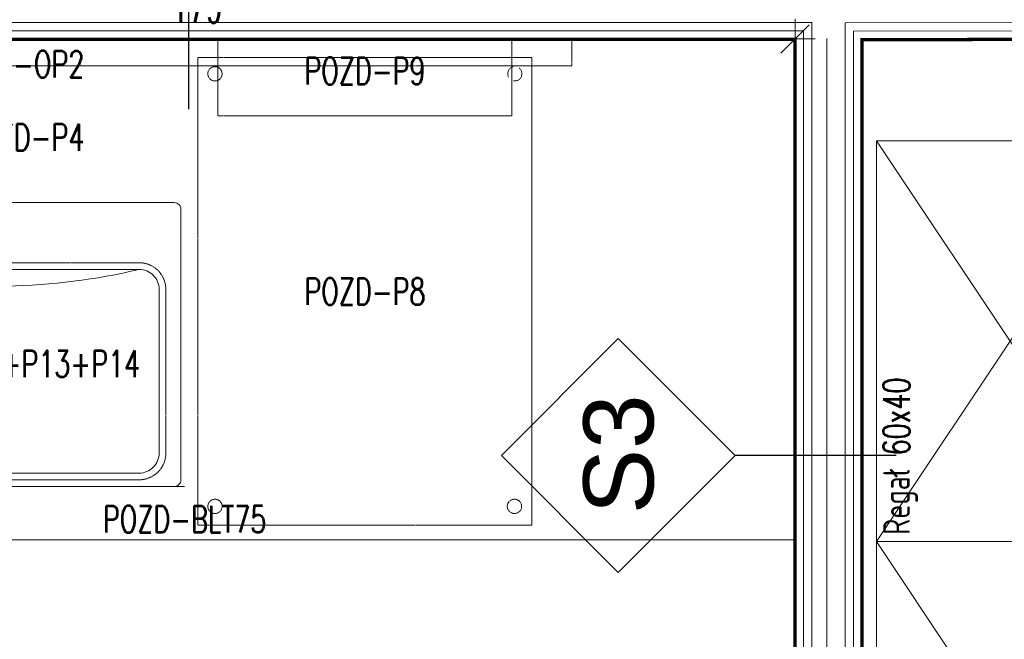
# Model space of a CAD drawing. Header units: metres. Extents: x 5541655 to 5610276, y 5589641 to 5627879.
# Tile 31 of 69: x 5604569 to 5604864, y 5625882 to 5626068. Entities that reach past the tile are written whole.
import ezdxf

# ---------------------------------------------------------------- set-up
doc = ezdxf.new("R2010")
doc.units = ezdxf.units.M
doc.header["$MEASUREMENT"] = 0
doc.linetypes.add('DASHED', pattern=[19.05, 12.7, -6.35])
doc.linetypes.add('DASHED2', pattern=[0.375, 0.25, -0.125])
doc.layers.get('0').update_dxf_attribs({"linetype": 'CONTINUOUS', "lineweight": 18})
doc.layers.get('Defpoints').update_dxf_attribs({"linetype": 'CONTINUOUS'})
doc.layers.add('a___wymiary', color=7, linetype='CONTINUOUS', lineweight=18, true_color=0x000000)
for name, color, linetype in [('Budowlane - Opisy', 7, 'CONTINUOUS'), ('Budowlane - Sciany Wew', 7, 'CONTINUOUS'), ('Ściany', 51, 'CONTINUOUS')]:
    doc.layers.add(name, color=color, linetype=linetype)
doc.layers.add('MEBLE PKN', color=150, linetype='CONTINUOUS', lineweight=20)
doc.layers.add('WYMIARY WEW', color=251, linetype='CONTINUOUS', lineweight=13)
doc.styles.add('2', font='simplex.shx', dxfattribs={"width": 0.5})
doc.styles.add('GENERATED_STYLE_2', font='arial.ttf')
doc.styles.add('JACEK_07', font='SIMPLEX.SHX', dxfattribs={"width": 0.7})
doc.styles.get("Standard").update_dxf_attribs({"font": 'simplex.shx'})
doc.linetypes.add('ZIGZAG', pattern='A,0.0001,-0.2,[131,ltypeshp.shx,S=0.2,R=0,X=-0.2,Y=0],-0.4,[131,ltypeshp.shx,S=0.2,R=180,X=0.2,Y=0],-0.2', length=0.8001)
doc.dimstyles.new('1_50', dxfattribs={"dimtxt": 20, "dimasz": 5, "dimexe": 1.25, "dimexo": 0.625, "dimgap": 1.5, "dimtad": 1, "dimdec": 3, "dimlfac": 0.5, "dimrnd": 0.1, "dimdsep": 46, "dimtxsty": 'Standard', "dimblk": 'znacznik', "dimcen": 1.5, "dimse1": 1, "dimse2": 1, "dimclrd": 256, "dimclrt": 256, "dimazin": 0, "dimtfac": 1, "dimtdec": 3, "dimtmove": 0, "dimatfit": 3, "dimldrblk": 'znacznik', "dimfxl": 1, "dimarcsym": 0})
doc.dimstyles.new('POZD_WYM', dxfattribs={"dimscale": 0.2, "dimtxt": 30, "dimasz": 1, "dimexe": 1, "dimexo": 1, "dimgap": 12, "dimtad": 1, "dimdec": 0, "dimdsep": 46, "dimtxsty": '2', "dimblk": 'ARS_dim-arch', "dimcen": 2, "dimdle": 20, "dimse1": 1, "dimse2": 1, "dimclrd": 256, "dimclre": 256, "dimclrt": 256, "dimazin": 2, "dimtp": 0.5, "dimtm": 0.5, "dimtfac": 0.285714, "dimtdec": 0, "dimtix": 1, "dimtmove": 0, "dimatfit": 3, "dimldrblk": 'ARS_dim-arch', "dimfxl": 1, "dimtolj": 1, "dimtzin": 12, "dimarcsym": 0})

# ---------------------------------------------------------------- blocks, each defined once
blk = doc.blocks.new('*U302')
for p, q in [((0, 0), (60, -40)), ((60, 0), (0, -40))]:
    blk.add_line(p, q)
at = {"flags": 128}
blk.add_lwpolyline([(0, 0), (60, 0), (60, -40), (0, -40)], close=True, dxfattribs=at)
at = {"color": 7, "style": 'JACEK_07'}
for s, insert, char_height, width, attachment_point in [('Regał 60x40', (1, -1), 4, 41.1867, 1), ('\\pxqc;MZ-SM-02', (30, -39), 8, 60, 8)]:
    blk.add_mtext(s, dxfattribs=dict(at, insert=insert, char_height=char_height, width=width, attachment_point=attachment_point))
blk = doc.blocks.new('ARS_dim-arch')
for points in [[(0, -15), (0, 15)], [(-15, 0), (15, 0)]]:
    blk.add_lwpolyline(points)
at = {"color": 100}
blk.add_lwpolyline([(-10.61, -10.61), (10.61, 10.61)], dxfattribs=at)
blk = doc.blocks.new('*D672')
at = {"lineweight": -2}
blk.add_line((91.22, 0), (-87.42, 0), dxfattribs=at)
at = {"layer": 'Defpoints', "color": 0}
for p in [(-87.62, 0), (-87.62, -75), (91.42, -75)]:
    blk.add_point(p, dxfattribs=at)
at = {"lineweight": -2, "xscale": 0.2, "yscale": 0.2, "zscale": 0.2}
for p, rotation in [((-87.62, 0), 180), ((91.42, 0), 360)]:
    blk.add_blockref('ARS_dim-arch', p, dxfattribs=dict(at, rotation=rotation))
at = {"insert": (1.9, 5.4), "char_height": 6, "attachment_point": 5, "style": '2'}
blk.add_mtext('\\A1;179', dxfattribs=at)
blk = doc.blocks.new('Etykieta_1_2', base_point=(60459.75, 2720.8))
at = {"layer": 'Budowlane - Opisy'}
for p, q in [((60459.75, 2820.8), (60434.75, 2795.8)), ((60484.75, 2795.8), (60459.75, 2820.8)), ((60434.75, 2795.8), (60459.75, 2770.8)), ((60459.75, 2770.8), (60484.75, 2795.8)), ((60459.75, 2770.8), (60459.75, 2720.8))]:
    blk.add_line(p, q, dxfattribs=at)
at = {"layer": 'Budowlane - Opisy', "insert": (60447.17, 2788.06), "char_height": 15, "attachment_point": 7, "style": 'GENERATED_STYLE_2'}
blk.add_mtext('{S4}', dxfattribs=at)
blk = doc.blocks.new('znacznik')
at = {"layer": 'a___wymiary'}
for p, q in [((0, 1.394), (0, -1.394)), ((1.394, 0), (-1.394, 0))]:
    blk.add_line(p, q, dxfattribs=at)
at = {"layer": 'a___wymiary', "const_width": 0.2}
blk.add_lwpolyline([(0.876, 0.876), (-0.876, -0.876)], dxfattribs=at)
blk = doc.blocks.new('*D969')
at = {"layer": 'Defpoints', "color": 0}
for p in [(5604906.07, 5626268.05), (5604821.06, 5626223.89), (5604906.07, 5626058.9)]:
    blk.add_point(p, dxfattribs=at)
at = {"layer": 'WYMIARY WEW', "lineweight": -2}
blk.add_line((5604826.06, 5626268.05), (5604901.07, 5626268.05), dxfattribs=at)
at = {"layer": 'WYMIARY WEW', "lineweight": -2, "xscale": 5, "yscale": 5, "zscale": 5, "rotation": 180}
blk.add_blockref('znacznik', (5604821.06, 5626268.05), dxfattribs=at)
at = {"layer": 'WYMIARY WEW', "lineweight": -2, "xscale": 5, "yscale": 5, "zscale": 5}
blk.add_blockref('znacznik', (5604906.07, 5626268.05), dxfattribs=at)
at = {"layer": 'WYMIARY WEW', "insert": (5604863.56, 5626279.55), "char_height": 20, "attachment_point": 5}
blk.add_mtext('42.5', dxfattribs=at)
blk = doc.blocks.new('*D993')
at = {"layer": 'Defpoints', "color": 0}
for p in [(5604821.16, 5625952.45), (5604801.16, 5625825.87), (5604821.16, 5625759.68)]:
    blk.add_point(p, dxfattribs=at)
at = {"layer": 'WYMIARY WEW', "lineweight": -2}
for p, q in [((5604806.16, 5625759.68), (5604816.16, 5625759.68)), ((5604821.21, 5625726.18), (5604811.16, 5625759.68)), ((5604852.78, 5625726.18), (5604821.21, 5625726.18))]:
    blk.add_line(p, q, dxfattribs=at)
at = {"layer": 'WYMIARY WEW', "lineweight": -2, "xscale": 5, "yscale": 5, "zscale": 5, "rotation": 180}
blk.add_blockref('znacznik', (5604801.16, 5625759.68), dxfattribs=at)
at = {"layer": 'WYMIARY WEW', "lineweight": -2, "xscale": 5, "yscale": 5, "zscale": 5}
blk.add_blockref('znacznik', (5604821.16, 5625759.68), dxfattribs=at)
at = {"layer": 'WYMIARY WEW', "insert": (5604837, 5625737.68), "char_height": 20, "attachment_point": 5}
blk.add_mtext('10', dxfattribs=at)
blk = doc.blocks.new('*D994')
at = {"layer": 'Defpoints', "color": 0}
for p in [(5604821.16, 5625952.45), (5605189.12, 5625835.94), (5605189.12, 5625759.68)]:
    blk.add_point(p, dxfattribs=at)
at = {"layer": 'WYMIARY WEW', "lineweight": -2}
blk.add_line((5604826.16, 5625759.68), (5605184.12, 5625759.68), dxfattribs=at)
at = {"layer": 'WYMIARY WEW', "lineweight": -2, "xscale": 5, "yscale": 5, "zscale": 5, "rotation": 180}
blk.add_blockref('znacznik', (5604821.16, 5625759.68), dxfattribs=at)
at = {"layer": 'WYMIARY WEW', "lineweight": -2, "xscale": 5, "yscale": 5, "zscale": 5}
blk.add_blockref('znacznik', (5605189.12, 5625759.68), dxfattribs=at)
at = {"layer": 'WYMIARY WEW', "insert": (5605005.14, 5625771.18), "char_height": 20, "attachment_point": 5}
blk.add_mtext('184', dxfattribs=at)
blk = doc.blocks.new('*U323')
at = {"color": 253, "linetype": 'DASHED', "ltscale": 0.25, "true_color": 0x9e9e9e}
blk.add_line((0, -67), (-2, -67), dxfattribs=at)
blk.add_lwpolyline([(-87.62, 0), (91.42, 0), (91.42, -75), (-87.62, -75)], close=True)
at = {"color": 253, "linetype": 'DASHED2', "ltscale": 0.1, "true_color": 0x9e9e9e}
for points in [[(58, -4), (-58, -4), (-58, 0), (58, 0)], [(49, 0), (5, 0), (5, -11.53), (49, -11.53)]]:
    blk.add_lwpolyline(points, close=True, dxfattribs=at)
blk.add_lwpolyline([(52, -72.8), (2, -72.8), (2, -2.8), (52, -2.8), (52, -72.8)], dxfattribs=at)
for points in [[(-41.79, -24.5), (-1.56, -24.5, -0.414214), (-0.56, -25.5), (-0.56, -66, -0.414214), (-1.56, -67), (-54.56, -67, -0.414214), (-55.56, -66), (-55.56, -25.5, -0.414214), (-54.56, -24.5), (-42.82, -24.5)], [(-40.26, -34.5), (-49.31, -34.5, 0.414214), (-52.31, -37.5), (-52.31, -62, 0.414214), (-49.31, -65), (-6.81, -65, 0.414214), (-3.81, -62), (-3.81, -37.5)], [(-3.81, -37.5, 0.414214), (-6.81, -34.5), (-26.56, -34.5)]]:
    blk.add_lwpolyline(points, format="xyb")
blk.add_lwpolyline([(-2.81, -37.5, 0.414214), (-6.81, -33.5), (-49.31, -33.5, 0.414214), (-53.31, -37.5), (-53.31, -62, 0.414214), (-49.31, -66), (-6.81, -66, 0.414214), (-2.81, -62)], format="xyb", close=True, dxfattribs=at)
for centre in [(4.55, -5.22), (4.55, -69.98), (49.39, -69.98)]:
    blk.add_circle(centre, 1.07, dxfattribs=at)
at = {"color": 253, "linetype": 'DASHED', "ltscale": 0.15, "true_color": 0x9e9e9e}
blk.add_circle((49.45, -5.22), 1.07, dxfattribs=at)
blk.add_arc((-28.06, 54.56), 91.56, 270.9387, 283.4197)
at = {"color": 7, "char_height": 4, "style": 'JACEK_07'}
for s, insert, width, attachment_point in [('\\pxqr;POZD-OP2', (-15.02, -1.77), 41.1867, 3), ('\\pxqc;POZD-P9', (52, -2.8), 50, 3), ('\\pxqr;POZD-P4', (-15.02, -12.73), 41.1867, 3), ('POZD-P8', (27, -37.8), 50, 5), ('POZD-P6+P13+P14', (-6.67, -46.62), 41.1867, 3), ('\\pxqc;POZD-BLT75', (20, -69.91), 40, 3)]:
    blk.add_mtext(s, dxfattribs=dict(at, insert=insert, width=width, attachment_point=attachment_point))
dim = blk.add_linear_dim(base=(-87.62, 0), p1=(91.42, -75), p2=(-87.62, -75), angle=180, dimstyle='POZD_WYM')
dim.commit()
dim.dimension.update_dxf_attribs({"geometry": '*D672', "text_midpoint": (1.9, 5.4)})

msp = doc.modelspace()

# ---------------------------------------------------------------- linework, layer by layer
at = {"linetype": 'ZIGZAG', "ltscale": 15}
msp.add_line((5604810.6775, 5626062.1422), (5604810.6775, 5625693.757), dxfattribs=at)
at = {"layer": 'Budowlane - Opisy'}
for p, q in [((5604748.1905, 5625972.2622), (5604713.1905, 5625937.2622)), ((5604783.1905, 5625937.2622), (5604748.1905, 5625972.2622)), ((5604713.1905, 5625937.2622), (5604748.1905, 5625902.2622)), ((5604748.1905, 5625902.2622), (5604783.1905, 5625937.2622)), ((5604831.4316, 5625937.2622), (5604783.1905, 5625937.2622))]:
    msp.add_line(p, q, dxfattribs=at)
at = {"layer": 'Budowlane - Sciany Wew', "color": 251, "linetype": 'Continuous', "lineweight": 20}
for points in [[(5604047.5294, 5625301.9811), (5604047.5294, 5625311.9811), (5603958.0597, 5625311.9811), (5603958.0597, 5625616.981), (5604008.0597, 5625616.981), (5604008.0597, 5625626.981), (5603958.0597, 5625626.981), (5603958.0597, 5626066.9797), (5604408.0617, 5626066.9812), (5604408.0617, 5625626.981), (5604218.0597, 5625626.981), (5604218.0597, 5625616.981), (5604448.0597, 5625616.981), (5604448.0597, 5625626.9803), (5604438.0617, 5625626.9817), (5604438.0617, 5626066.8797), (5604806.1597, 5626066.8797), (5604806.1597, 5625626.9796), (5604658.0597, 5625626.9796), (5604658.0597, 5625616.9784), (5604842.1684, 5625616.8793), (5604842.1684, 5625311.9812), (5604277.5294, 5625311.9803), (5604277.5294, 5625301.9811)], [(5604050.0294, 5625299.4811), (5604050.0294, 5625314.4811), (5603960.5597, 5625314.4811), (5603960.5597, 5625614.481), (5604010.5597, 5625614.481), (5604010.5597, 5625629.481), (5603960.5597, 5625629.481), (5603960.5597, 5626064.4797), (5604405.5617, 5626064.4811), (5604405.5617, 5625629.481), (5604215.5597, 5625629.481), (5604215.5597, 5625614.481), (5604450.5597, 5625614.481), (5604450.5597, 5625629.48), (5604440.5617, 5625629.4814), (5604440.5617, 5626064.3797), (5604803.6597, 5626064.3797), (5604803.6597, 5625629.4796), (5604655.5597, 5625629.4796), (5604655.5597, 5625614.4797), (5604839.6684, 5625614.3803), (5604839.6684, 5625314.4813), (5604275.0294, 5625314.4807), (5604275.0294, 5625299.4811)], [(5605194.1197, 5625702.9825), (5604816.1597, 5625702.8783), (5604816.1597, 5626066.7723), (5604901.0684, 5626066.8738)], [(5605191.6197, 5625705.4818), (5604818.6597, 5625705.379), (5604818.6597, 5626064.2753), (5604903.5684, 5626064.3768)]]:
    msp.add_lwpolyline(points, dxfattribs=at)
at = {"layer": 'Ściany', "color": 0, "const_width": 1}
for points in [[(5604052.5294, 5625296.9811), (5604052.5294, 5625316.9811), (5603963.0597, 5625316.9811), (5603963.0597, 5625611.981), (5604013.0597, 5625611.981), (5604013.0597, 5625631.981), (5603963.0597, 5625631.981), (5603963.0597, 5626061.9797), (5604403.0617, 5626061.9811), (5604403.0617, 5625631.981), (5604213.0597, 5625631.981), (5604213.0597, 5625611.981), (5604453.0597, 5625611.981), (5604453.0597, 5625631.9796), (5604443.0617, 5625631.981), (5604443.0617, 5626061.8797), (5604801.1597, 5626061.8797), (5604801.1597, 5625631.9796), (5604653.0597, 5625631.9796), (5604653.0597, 5625611.981), (5604837.1684, 5625611.881), (5604837.1684, 5625316.9811), (5604272.5294, 5625316.9811), (5604272.5294, 5625296.9811)], [(5605189.1197, 5625707.9811), (5604821.1597, 5625707.8797), (5604821.1597, 5626061.7783), (5604906.0684, 5626061.8797)]]:
    msp.add_lwpolyline(points, dxfattribs=at)

# ---------------------------------------------------------------- block references
at = {"layer": 'Budowlane - Opisy', "xscale": 1.400000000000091, "yscale": 1.400000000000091, "zscale": 1.400000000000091}
msp.add_blockref('Etykieta_1_2', (5604619.4974, 5626040.9756), dxfattribs=at)
at = {"layer": 'MEBLE PKN', "xscale": 2, "yscale": 2, "zscale": 2}
msp.add_blockref('*U323', (5604618.3118, 5626061.9797), dxfattribs=at)
at = {"layer": 'MEBLE PKN', "xscale": 2, "yscale": 2, "zscale": 2, "rotation": 89.99999999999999}
for p in [(5604825.5033, 5625911.4961), (5604825.5033, 5625791.4961)]:
    msp.add_blockref('*U302', p, dxfattribs=at)

# ---------------------------------------------------------------- texts
at = {"layer": 'Budowlane - Opisy', "insert": (5604759.0279, 5625919.6489), "char_height": 21, "attachment_point": 7, "rotation": 90, "style": 'GENERATED_STYLE_2'}
msp.add_mtext('S3', dxfattribs=at)

# ---------------------------------------------------------------- dimensions: what is measured, and where the dimension line sits
at = {"layer": 'WYMIARY WEW'}
for base, p1, p2, picture, middle in [((5604906.0684, 5626268.0509), (5604821.0597, 5626223.892), (5604906.0684, 5626058.8962), '*D969', (5604863.564, 5626279.5509)), ((5604821.1597, 5625759.6838), (5604801.1597, 5625825.8671), (5604821.1597, 5625952.4476), '*D993', (5604822.7097, 5625737.6838)), ((5605189.1197, 5625759.6838), (5604821.1597, 5625952.4476), (5605189.1197, 5625835.9423), '*D994', (5605005.1397, 5625771.1838))]:
    dim = msp.add_linear_dim(base=base, p1=p1, p2=p2, dimstyle='1_50', override={"dimtmove": 1}, dxfattribs=at)
    dim.commit()
    dim.dimension.update_dxf_attribs({"geometry": picture, "text_midpoint": middle})

doc.saveas('drawing.dxf')
